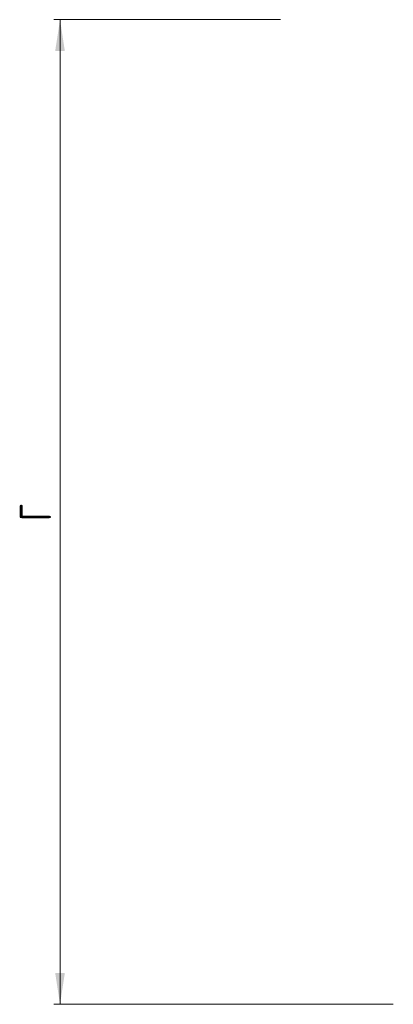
# Model space of a CAD drawing. Header units: millimetres. Extents: x 0 to 423, y -2350 to 594.
# Tile 1 of 3: x 105 to 165, y -2350 to -2192. Entities that reach past the tile are written whole.
import ezdxf

# ---------------------------------------------------------------- set-up
doc = ezdxf.new("R2010")
doc.units = ezdxf.units.MM
doc.styles.add('SLDTEXTSTYLE0', font='TXT', dxfattribs={"width": 0.7, "bigfont": 'bigfont'})
doc.styles.add('SLDTEXTSTYLE1', font='TXT', dxfattribs={"width": 0.7})
doc.dimstyles.new('SLDDIMSTYLE0', dxfattribs={"dimtxt": 5, "dimasz": 5, "dimexe": 0, "dimexo": 0.0625, "dimgap": 1.25, "dimtad": 2, "dimdec": 1, "dimrnd": 1e-09, "dimzin": 12, "dimdsep": 46, "dimtxsty": 'SLDTEXTSTYLE1', "dimsah": 1, "dimcen": 0.09, "dimadec": 0, "dimazin": 3, "dimtfac": 1, "dimtdec": 3, "dimtofl": 0, "dimtmove": 0, "dimatfit": 3, "dimfxl": 0, "dimfrac": 2, "dimtolj": 1, "dimtzin": 12, "dimarcsym": 0})

# ---------------------------------------------------------------- blocks, each defined once
blk = doc.blocks.new('_D_4')
at = {"color": 7, "linetype": 'Continuous', "lineweight": 0}
for p, q in [((147.04, -2192.4), (110.78, -2192.4)), ((111.78, -2349.9), (111.78, -2192.4)), ((165.04, -2349.9), (110.78, -2349.9))]:
    blk.add_line(p, q, dxfattribs=at)
at = {"color": 7, "linetype": 'Continuous', "lineweight": 18}
for points in [[(111.78, -2192.4), (111.01, -2197.4), (112.55, -2197.4)], [(111.78, -2349.9), (112.55, -2344.9), (111.01, -2344.9)]]:
    blk.add_solid(points, dxfattribs=at)
at = {"color": 7, "linetype": 'Continuous', "lineweight": 18, "insert": (105.34, -2272.57), "char_height": 5, "attachment_point": 1, "rotation": 90, "style": 'SLDTEXTSTYLE0'}
blk.add_mtext('Г', dxfattribs=at)

msp = doc.modelspace()

# ---------------------------------------------------------------- dimensions: what is measured, and where the dimension line sits
at = {"color": 7, "linetype": 'Continuous', "lineweight": 18}
dim = msp.add_linear_dim(base=(111.78, -2192.4), p1=(165.05, -2349.9), p2=(147.05, -2192.4), angle=90, text='Г', dimstyle='SLDDIMSTYLE0', dxfattribs=at)
dim.commit()
dim.dimension.update_dxf_attribs({"geometry": '_D_4', "text_midpoint": (111.78, -2271.15), "dimtype": 160})

doc.saveas('drawing.dxf')
